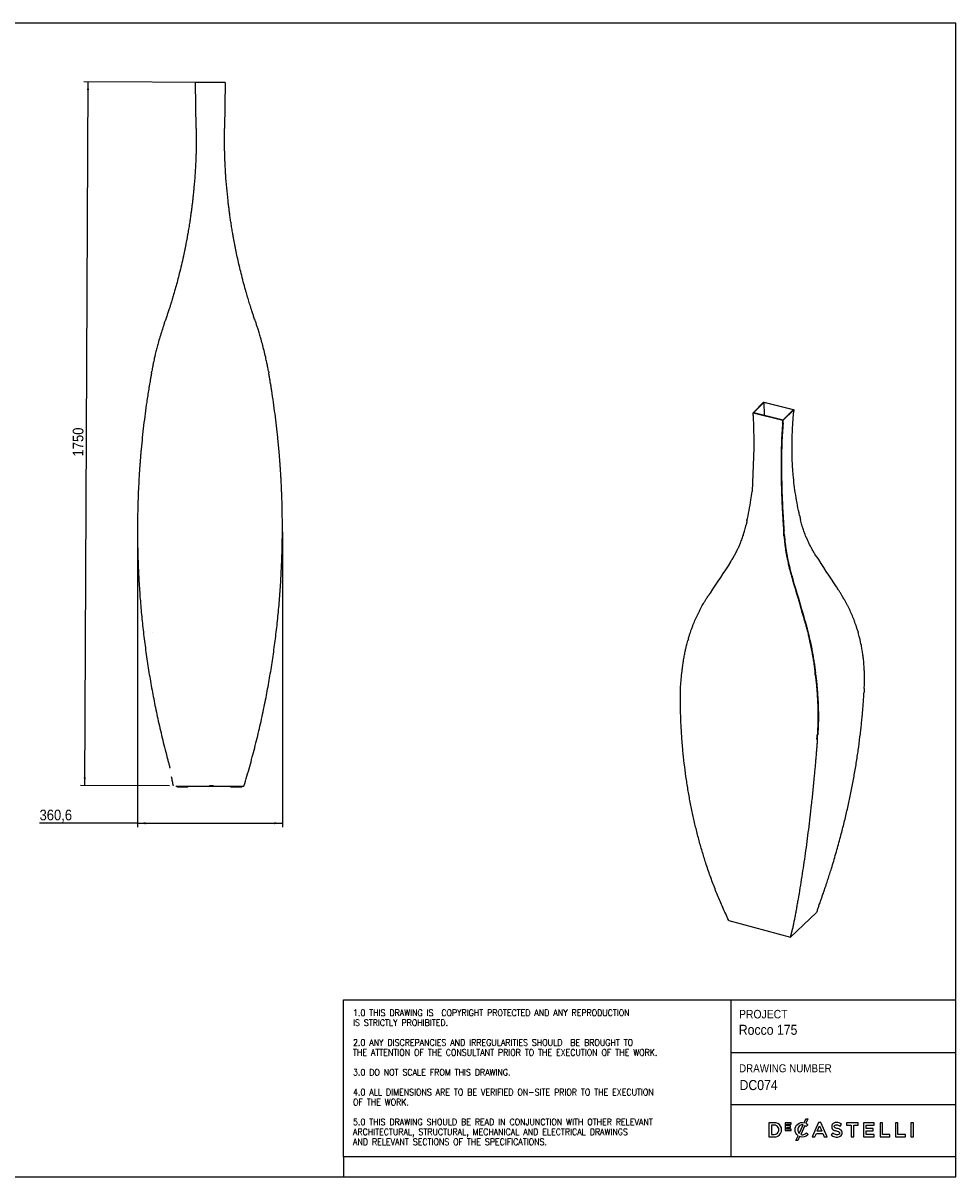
# Model space of a CAD drawing. Header units: millimetres. Extents: x 125 to 4225, y 28 to 2898.
# Tile 2 of 2: x 1904 to 4225, y 28 to 2898. Entities that reach past the tile are written whole.
import ezdxf

# ---------------------------------------------------------------- set-up
doc = ezdxf.new("R2010")
doc.units = ezdxf.units.MM
doc.header["$LTSCALE"] = 10
doc.linetypes.add('SLD-Solido', pattern=[0])
for name, color, linetype in [('NOTE', 3, 'SLD-Solido'), ('QUOTE', 1, 'SLD-Solido'), ('SCHIZZI', 9, 'Continuous')]:
    doc.layers.add(name, color=color, linetype=linetype)
doc.styles.add('SLDTEXTSTYLE0', font='GOTHIC.TTF', dxfattribs={"width": 0.913})
doc.styles.add('SLDTEXTSTYLE1', font='romans__.ttf', dxfattribs={"width": 0.893})
doc.dimstyles.new('SLDDIMSTYLE0', dxfattribs={"dimtxt": 26.458333, "dimasz": 20, "dimexe": 0, "dimexo": 0.0625, "dimgap": 6.614583, "dimtad": 1, "dimdec": 0, "dimrnd": 1e-09, "dimzin": 12, "dimdsep": 46, "dimtxsty": 'SLDTEXTSTYLE0', "dimsah": 1, "dimcen": 0.09, "dimadec": 0, "dimazin": 3, "dimtfac": 1, "dimtdec": 0, "dimtofl": 0, "dimtmove": 0, "dimatfit": 3, "dimfxl": 1, "dimfrac": 2, "dimtolj": 1, "dimtzin": 12, "dimarcsym": 0})
doc.dimstyles.new('SLDDIMSTYLE1', dxfattribs={"dimtxt": 26.458333, "dimasz": 20, "dimexe": 0, "dimexo": 0.0625, "dimgap": 6.614583, "dimtad": 1, "dimdec": 1, "dimrnd": 1e-09, "dimzin": 12, "dimdsep": 46, "dimtxsty": 'SLDTEXTSTYLE0', "dimsah": 1, "dimcen": 0.09, "dimadec": 0, "dimazin": 3, "dimtfac": 1, "dimtdec": 1, "dimtofl": 0, "dimtmove": 0, "dimatfit": 3, "dimfxl": 1, "dimfrac": 2, "dimtolj": 1, "dimtzin": 12, "dimarcsym": 0})

# ---------------------------------------------------------------- blocks, each defined once
blk = doc.blocks.new('_D_4')
at = {"layer": 'QUOTE', "transparency": 16777216}
for p, q in [((2395.4, 2749.7), (2055.3, 2751.3)), ((2057, 1001.3), (2065.3, 2751.2)), ((2267.7, 1000.3), (2047, 1001.4))]:
    blk.add_line(p, q, dxfattribs=at)
for points in [[(2065.3, 2751.2), (2062.7, 2731.2), (2067.7, 2731.2)], [(2057, 1001.3), (2059.6, 1021.3), (2054.6, 1021.4)]]:
    blk.add_solid(points, dxfattribs=at)
at = {"layer": 'QUOTE', "transparency": 16777216, "insert": (2027.1, 1819.9), "char_height": 26.46, "attachment_point": 1, "rotation": 89.7285, "style": 'SLDTEXTSTYLE0'}
blk.add_mtext('1750', dxfattribs=at)
blk = doc.blocks.new('_D_5')
at = {"layer": 'QUOTE', "transparency": 16777216}
for p, q in [((2188.4, 1627), (2188.4, 897.5)), ((2549, 1632.3), (2549, 897.5)), ((2188.4, 907.5), (1944.7, 907.5)), ((2188.4, 907.5), (2549, 907.5))]:
    blk.add_line(p, q, dxfattribs=at)
for points in [[(2188.4, 907.5), (2208.4, 905), (2208.4, 910)], [(2549, 907.5), (2529, 910), (2529, 905)]]:
    blk.add_solid(points, dxfattribs=at)
at = {"layer": 'QUOTE', "transparency": 16777216, "insert": (1944.7, 941.3), "char_height": 26.46, "attachment_point": 1, "style": 'SLDTEXTSTYLE0'}
blk.add_mtext('360,6', dxfattribs=at)

msp = doc.modelspace()

# ---------------------------------------------------------------- linework, layer by layer
for p, q in [((2334.61, 2635.54), (2333.03, 2749.6)), ((2406.92, 2749.6), (2333.03, 2749.6)), ((2406.92, 2749.6), (2405.09, 2635.98)), ((2255.52, 2151.92), (2256.8, 2155.59)), ((2481.77, 2155.85), (2483.04, 2152.18)), ((2223.3, 2028.07), (2223.94, 2031.64)), ((2514.34, 2031.82), (2514.97, 2028.25)), ((3746.54, 1955.09), (3720.4, 1928.48)), ((3747.65, 1954.88), (3721.51, 1928.27)), ((3746.54, 1955.09), (3747.65, 1954.88)), ((3819.99, 1935.68), (3746.93, 1954.14)), ((3746.93, 1954.14), (3748.26, 1922.57)), ((3747.65, 1954.88), (3820.58, 1936.27)), ((3720.39, 1921.72), (3720.4, 1928.48)), ((3720.4, 1928.48), (3721.51, 1928.27)), ((3720.4, 1928.48), (3794.44, 1910.12)), ((3722.23, 1929), (3795.28, 1910.96)), ((3794.44, 1910.12), (3820.58, 1936.27)), ((3795.55, 1909.75), (3821.69, 1935.89)), ((3821.69, 1935.89), (3820.58, 1936.27)), ((3795.55, 1909.75), (3794.44, 1910.12)), ((3722.35, 1840.92), (3717.78, 1732.6)), ((2283.88, 1000.01), (2339.87, 1000.01)), ((2288.33, 997.01), (2288.33, 1000.01)), ((2291.33, 997.01), (2288.33, 997.01)), ((2310.33, 997.01), (2291.33, 997.01)), ((2313.33, 997.01), (2310.33, 997.01)), ((2313.33, 997.01), (2313.33, 1000.01)), ((2313.64, 997.01), (2313.33, 997.01)), ((2313.64, 999.99), (2318.53, 1000.01)), ((2313.64, 997.01), (2313.64, 1000.01)), ((2313.64, 999.61), (2369.06, 999.87)), ((2420.63, 997.01), (2420.63, 999.63)), ((2423.63, 997.01), (2420.63, 997.01)), ((2442.63, 997.01), (2423.63, 997.01)), ((2445.63, 997.01), (2442.63, 997.01)), ((2445.63, 997.01), (2445.63, 999.51)), ((2448.01, 997.01), (2445.63, 997.01)), ((2446.75, 1000.01), (2451.88, 1000.01)), ((2448.01, 997.01), (2448.01, 1000.01)), ((2451.88, 1000.63), (2452.07, 1000.63)), ((2451.98, 1000.33), (2451.88, 1000.01)), ((2451.88, 1000.01), (2453.32, 999.57)), ((2453.42, 999.9), (2453.32, 999.57)), ((3659.84, 665.61), (3813.22, 623.93)), ((3877.93, 685.53), (3813.22, 623.93)), ((3813.22, 623.93), (3818.95, 646.75)), ((3816.39, 639.4), (3816.31, 639.39)), ((3816.75, 641.6), (3816.69, 641.59))]:
    msp.add_line(p, q)
at = {"flags": 128}
for points in [[(3821.69, 1935.89), (3821.61, 1934.97), (3821.53, 1934.05), (3821.45, 1933.14), (3821.37, 1932.22), (3821.29, 1931.3), (3821.21, 1930.38), (3821.13, 1929.46), (3821.05, 1928.54)], [(3720.39, 1921.72), (3720.78, 1911.59), (3721.13, 1901.46), (3721.44, 1891.35), (3721.7, 1881.24), (3721.93, 1871.14), (3722.11, 1861.06), (3722.25, 1850.99), (3722.35, 1840.92)], [(3793.82, 1902.79), (3793.9, 1903.71), (3793.98, 1904.63), (3794.06, 1905.54), (3794.13, 1906.46), (3794.21, 1907.37), (3794.29, 1908.29), (3794.37, 1909.21), (3794.44, 1910.12)], [(3794.93, 1902.42), (3795.01, 1903.33), (3795.09, 1904.25), (3795.17, 1905.17), (3795.24, 1906.08), (3795.32, 1907), (3795.4, 1907.91), (3795.48, 1908.83), (3795.55, 1909.75)], [(3836.08, 1673.08), (3836.38, 1671.79), (3836.68, 1670.49), (3836.97, 1669.2), (3837.27, 1667.91), (3837.57, 1666.61), (3837.87, 1665.32), (3838.17, 1664.03), (3838.47, 1662.74)], [(3705.03, 1659.31), (3704.73, 1657.95), (3704.43, 1656.58), (3704.13, 1655.22), (3703.82, 1653.85), (3703.52, 1652.49), (3703.22, 1651.12), (3702.91, 1649.75), (3702.61, 1648.38)], [(3797.21, 1622.71), (3797.1, 1624.19), (3796.99, 1625.67), (3796.89, 1627.16), (3796.78, 1628.64), (3796.67, 1630.12), (3796.56, 1631.6), (3796.45, 1633.08), (3796.34, 1634.56)], [(3798.31, 1622.57), (3798.2, 1624.06), (3798.1, 1625.54), (3797.99, 1627.02), (3797.88, 1628.51), (3797.77, 1629.99), (3797.66, 1631.47), (3797.55, 1632.95), (3797.44, 1634.43)], [(3664.24, 1557.43), (3657.98, 1547.85), (3651.69, 1538.25), (3645.36, 1528.61), (3639, 1518.94), (3632.6, 1509.24), (3626.17, 1499.52), (3619.7, 1489.76), (3613.2, 1479.98)], [(3876.5, 1573), (3882.72, 1563.14), (3888.98, 1553.34), (3895.27, 1543.6), (3901.6, 1533.92), (3907.96, 1524.31), (3914.36, 1514.77), (3920.79, 1505.29), (3927.26, 1495.87)], [(3847.04, 1416.42), (3843.61, 1428.87), (3840.12, 1441.29), (3836.58, 1453.69), (3832.98, 1466.07), (3829.33, 1478.42), (3825.63, 1490.75), (3821.88, 1503.06), (3818.07, 1515.34)], [(3848.04, 1416.64), (3844.61, 1429.08), (3841.12, 1441.51), (3837.57, 1453.91), (3833.98, 1466.29), (3830.33, 1478.64), (3826.63, 1490.97), (3822.87, 1503.28), (3819.07, 1515.56)], [(3927.26, 1495.87), (3927.67, 1495.27), (3928.08, 1494.68), (3928.49, 1494.08), (3928.91, 1493.48), (3929.32, 1492.88), (3929.73, 1492.28), (3930.14, 1491.68), (3930.55, 1491.08)], [(3613.2, 1479.98), (3612.79, 1479.36), (3612.37, 1478.74), (3611.96, 1478.11), (3611.54, 1477.49), (3611.13, 1476.87), (3610.72, 1476.24), (3610.3, 1475.62), (3609.89, 1475)], [(3848.79, 1410.08), (3848.57, 1410.87), (3848.35, 1411.67), (3848.13, 1412.46), (3847.91, 1413.25), (3847.7, 1414.04), (3847.48, 1414.83), (3847.26, 1415.63), (3847.04, 1416.42)], [(3849.79, 1410.3), (3849.57, 1411.09), (3849.35, 1411.88), (3849.13, 1412.68), (3848.91, 1413.47), (3848.69, 1414.26), (3848.48, 1415.05), (3848.26, 1415.84), (3848.04, 1416.64)], [(2225.03, 1381.34), (2225.05, 1381.18), (2225.06, 1381.03)], [(3980.66, 1385.93), (3980.81, 1385.39), (3980.97, 1384.86), (3981.12, 1384.32), (3981.28, 1383.78), (3981.43, 1383.25), (3981.59, 1382.71), (3981.74, 1382.18), (3981.89, 1381.64)], [(3559.39, 1366.32), (3559.23, 1365.77), (3559.08, 1365.22), (3558.92, 1364.66), (3558.76, 1364.11), (3558.61, 1363.55), (3558.45, 1363), (3558.29, 1362.45), (3558.14, 1361.89)], [(3875.19, 1276.08), (3875.11, 1276.69), (3875.04, 1277.31), (3874.97, 1277.93), (3874.89, 1278.54), (3874.82, 1279.16), (3874.75, 1279.78), (3874.67, 1280.4), (3874.6, 1281.01)], [(3876.28, 1276), (3876.21, 1276.62), (3876.13, 1277.24), (3876.06, 1277.85), (3875.99, 1278.47), (3875.91, 1279.09), (3875.84, 1279.71), (3875.77, 1280.32), (3875.69, 1280.94)], [(3996.9, 1242.99), (3996.83, 1241.63), (3996.75, 1240.27), (3996.68, 1238.91), (3996.6, 1237.55), (3996.52, 1236.18), (3996.44, 1234.82), (3996.37, 1233.46), (3996.29, 1232.09)], [(3879.08, 1116.33), (3879.19, 1117.72), (3879.29, 1119.11), (3879.4, 1120.5), (3879.51, 1121.9), (3879.62, 1123.29), (3879.72, 1124.69), (3879.83, 1126.08), (3879.94, 1127.48)], [(3880.19, 1115.97), (3880.3, 1117.36), (3880.4, 1118.75), (3880.51, 1120.15), (3880.62, 1121.54), (3880.73, 1122.93), (3880.83, 1124.33), (3880.94, 1125.72), (3881.05, 1127.12)], [(2277.75, 1000.3), (2277.2, 1003.07), (2276.66, 1005.84), (2276.12, 1008.62), (2275.58, 1011.39), (2275.05, 1014.16), (2274.52, 1016.94), (2273.99, 1019.71), (2273.46, 1022.48)], [(3883.91, 701.96), (3883.16, 699.91), (3882.42, 697.86), (3881.67, 695.8), (3880.92, 693.75), (3880.18, 691.69), (3879.43, 689.64), (3878.68, 687.58), (3877.93, 685.53)], [(3659.74, 665.82), (3659.76, 665.8), (3659.77, 665.77), (3659.78, 665.74), (3659.79, 665.72), (3659.81, 665.69), (3659.82, 665.66), (3659.83, 665.64), (3659.84, 665.61)]]:
    msp.add_lwpolyline(points, dxfattribs=at)
for points, knots in [([(2334.61, 2635.54), (2334.66, 2630.96), (2334.75, 2622.09), (2334.74, 2609.21), (2334.63, 2597.18), (2334.43, 2586.01), (2334.16, 2575.31), (2333.79, 2564.38), (2333.23, 2550.08), (2332.57, 2539.33), (2332.15, 2532.53)], [0, 0, 0, 0, 0.13324514, 0.25821314, 0.37490464, 0.4833204, 0.5834614, 0.68638279, 0.80177293, 1, 1, 1, 1]), ([(2425.45, 2374.42), (2424.68, 2378.93), (2423.19, 2387.65), (2421.19, 2400.35), (2419.42, 2412.22), (2417.86, 2423.26), (2416.45, 2433.85), (2415.09, 2444.69), (2412.96, 2462.84), (2410.39, 2488.14), (2408.44, 2513.13), (2407.32, 2530.96), (2406.73, 2541.73), (2406.21, 2552.55), (2405.79, 2563.13), (2405.47, 2573.13), (2405.21, 2583.41), (2405.01, 2594.63), (2404.9, 2607.44), (2404.9, 2621.35), (2405.02, 2630.98), (2405.09, 2635.98)], [0, 0, 0, 0, 0.052235, 0.1012232, 0.1469648, 0.1894602, 0.2287096, 0.2690515, 0.3142856, 0.4374803, 0.5594393, 0.6003268, 0.6413797, 0.6825985, 0.7239834, 0.7621553, 0.7967535, 0.8413554, 0.8900969, 0.9429784, 1, 1, 1, 1]), ([(2323.76, 2441.31), (2323.53, 2439.45), (2322.92, 2434.58), (2321.75, 2425.85), (2320.19, 2414.77), (2318.29, 2402.12), (2316.12, 2388.42), (2314.48, 2378.95), (2313.63, 2374.03)], [0, 0, 0, 0, 0.0826733, 0.2160936, 0.3881036, 0.5760904, 0.7800555, 1, 1, 1, 1]), ([(2313.63, 2374.03), (2313.1, 2371.02), (2312.08, 2365.28), (2310.56, 2357.12), (2309.07, 2349.31), (2307.54, 2341.55), (2305.92, 2333.58), (2304.26, 2325.6), (2301.55, 2313.04), (2297.69, 2296.01), (2292.79, 2275.84), (2287.95, 2257.13), (2283.24, 2239.85), (2279.27, 2225.94), (2276.09, 2215.21), (2273.84, 2207.75), (2271.58, 2200.41), (2269.22, 2192.9), (2267.55, 2187.7), (2266.66, 2184.95)], [0, 0, 0, 0, 0.0444197, 0.084672, 0.120768, 0.1602214, 0.2002586, 0.240066, 0.2800191, 0.3899866, 0.4999605, 0.5932949, 0.6865849, 0.7797088, 0.8236259, 0.867901, 0.9072978, 0.9508573, 1, 1, 1, 1]), ([(2471.98, 2185.23), (2471.18, 2187.72), (2469.66, 2192.47), (2467.52, 2199.33), (2465.48, 2205.99), (2463.45, 2212.73), (2461.37, 2219.77), (2459.3, 2226.91), (2456.04, 2238.35), (2451.67, 2254.32), (2446.6, 2274.07), (2441.98, 2293.13), (2437.82, 2311.41), (2434.55, 2326.65), (2432.09, 2338.76), (2430.41, 2347.31), (2428.78, 2355.88), (2427.13, 2364.81), (2426.03, 2371.09), (2425.45, 2374.42)], [0, 0, 0, 0, 0.04443098, 0.08469391, 0.12079976, 0.16026171, 0.20030667, 0.24012109, 0.28007883, 0.39005602, 0.50003677, 0.5933655, 0.68664792, 0.77976061, 0.82366955, 0.86793547, 0.90732194, 0.95086992, 1, 1, 1, 1]), ([(2266.66, 2184.95), (2266.08, 2183.17), (2264.98, 2179.78), (2263.38, 2174.92), (2261.92, 2170.56), (2260.44, 2166.16), (2258.75, 2161.23), (2257.49, 2157.59), (2256.8, 2155.59)], [0, 0, 0, 0, 0.1839147, 0.3505802, 0.5000109, 0.6310508, 0.7977116, 1, 1, 1, 1]), ([(2481.77, 2155.85), (2481.15, 2157.67), (2479.95, 2161.14), (2478.28, 2166.08), (2476.81, 2170.47), (2475.36, 2174.83), (2473.77, 2179.69), (2472.61, 2183.27), (2471.98, 2185.23)], [0, 0, 0, 0, 0.1839273, 0.3505881, 0.4999968, 0.6310509, 0.7977163, 1, 1, 1, 1]), ([(2255.52, 2151.92), (2253.75, 2146.75), (2250.25, 2136.52), (2245.36, 2120.87), (2241.67, 2108.24), (2239.04, 2098.69), (2237.38, 2092.48), (2235.83, 2086.48), (2234.3, 2080.37), (2232.67, 2073.65), (2231.57, 2068.82), (2230.98, 2066.25)], [0, 0, 0, 0, 0.19002145, 0.37599188, 0.55990072, 0.6332124, 0.70658669, 0.7734175, 0.83824639, 0.91377198, 1, 1, 1, 1]), ([(2507.39, 2066.45), (2506.08, 2072.12), (2503.49, 2083.33), (2499.24, 2099.69), (2495.66, 2112.42), (2492.88, 2121.79), (2491.05, 2127.79), (2489.25, 2133.51), (2487.41, 2139.23), (2485.35, 2145.44), (2483.85, 2149.83), (2483.04, 2152.18)], [0, 0, 0, 0, 0.1900542, 0.3760434, 0.5599579, 0.633267, 0.7066347, 0.7734494, 0.8382591, 0.913774, 1, 1, 1, 1]), ([(2514.34, 2031.82), (2513.96, 2033.91), (2513.24, 2037.93), (2512.13, 2043.74), (2511.1, 2048.96), (2510.04, 2054.16), (2508.84, 2059.89), (2507.9, 2064.12), (2507.39, 2066.45)], [0, 0, 0, 0, 0.1785963, 0.3452628, 0.5000108, 0.6300186, 0.7966803, 1, 1, 1, 1]), ([(2230.98, 2066.25), (2230.52, 2064.21), (2229.64, 2060.27), (2228.41, 2054.54), (2227.33, 2049.34), (2226.29, 2044.12), (2225.16, 2038.32), (2224.38, 2034.01), (2223.94, 2031.64)], [0, 0, 0, 0, 0.1785163, 0.3451782, 0.499997, 0.6299416, 0.7966079, 1, 1, 1, 1]), ([(2223.3, 2028.07), (2222.75, 2025.01), (2221.71, 2019.19), (2220.27, 2010.86), (2218.95, 2003.13), (2217.67, 1995.43), (2215.96, 1984.9), (2213.84, 1971.45), (2210.79, 1951.05), (2207.34, 1926.21), (2203.66, 1896.88), (2200.37, 1867.42), (2198.13, 1844.6), (2196.7, 1828.65), (2195.95, 1819.81), (2195.23, 1810.94), (2194.5, 1801.46), (2194.02, 1794.72), (2193.76, 1791.14)], [0, 0, 0, 0, 0.0400637, 0.0762641, 0.108604, 0.140688, 0.1760493, 0.2446817, 0.3136309, 0.4368026, 0.5600077, 0.683181, 0.806003, 0.8448267, 0.882033, 0.9160874, 0.9554085, 1, 1, 1, 1]), ([(2543.96, 1791.26), (2543.74, 1794.48), (2543.31, 1800.6), (2542.67, 1809.32), (2542.04, 1817.4), (2541.39, 1825.42), (2540.46, 1836.34), (2539.2, 1850.21), (2537.14, 1871.08), (2534.39, 1896.26), (2530.79, 1925.6), (2526.83, 1954.7), (2523.5, 1976.95), (2521.05, 1992.37), (2519.66, 2000.88), (2518.24, 2009.39), (2516.7, 2018.43), (2515.57, 2024.84), (2514.97, 2028.25)], [0, 0, 0, 0, 0.0400651, 0.076267, 0.1086086, 0.1406941, 0.1760563, 0.2446911, 0.3136418, 0.436815, 0.5600202, 0.683192, 0.8060107, 0.8448332, 0.8820381, 0.9160907, 0.95541, 1, 1, 1, 1]), ([(3836.08, 1673.08), (3834.26, 1681.46), (3830.63, 1698.17), (3826.27, 1723.43), (3822.71, 1748.74), (3820.39, 1770.7), (3818.93, 1789.26), (3818.03, 1804.48), (3817.56, 1816.65), (3817.33, 1825.7), (3817.23, 1831.15), (3817.18, 1836.43), (3817.16, 1841.92), (3817.18, 1848.34), (3817.24, 1852.95), (3817.27, 1855.42)], [0, 0, 0, 0, 0.1410699, 0.281283, 0.4206834, 0.5598737, 0.6419635, 0.7241983, 0.8079425, 0.8399511, 0.8711279, 0.8961795, 0.925432, 0.9600387, 1, 1, 1, 1]), ([(3790.16, 1829.72), (3790.04, 1820.94), (3789.82, 1803.43), (3789.96, 1776.73), (3790.44, 1749.82), (3791.17, 1726.33), (3791.99, 1706.38), (3792.78, 1689.96), (3793.52, 1676.78), (3794.12, 1666.95), (3794.49, 1661.04), (3794.86, 1655.29), (3795.26, 1649.3), (3795.75, 1642.3), (3796.13, 1637.26), (3796.34, 1634.56)], [0, 0, 0, 0, 0.1410704, 0.281284, 0.4206851, 0.5598746, 0.6419641, 0.7241996, 0.8079492, 0.8399568, 0.8711297, 0.896182, 0.9254349, 0.9600409, 1, 1, 1, 1]), ([(3791.27, 1829.41), (3791.16, 1820.64), (3790.93, 1803.14), (3791.07, 1776.48), (3791.56, 1749.59), (3792.28, 1726.12), (3793.1, 1706.19), (3793.89, 1689.78), (3794.63, 1676.61), (3795.22, 1666.79), (3795.6, 1660.88), (3795.97, 1655.14), (3796.37, 1649.16), (3796.85, 1642.16), (3797.24, 1637.13), (3797.44, 1634.43)], [0, 0, 0, 0, 0.1410697, 0.2812827, 0.4206833, 0.5598727, 0.6419621, 0.7241978, 0.8079478, 0.8399555, 0.8711286, 0.8961811, 0.9254343, 0.9600405, 1, 1, 1, 1]), ([(2193.76, 1791.14), (2193.17, 1782.29), (2192.01, 1764.85), (2190.69, 1739.08), (2189.67, 1714.13), (2188.94, 1689.32), (2188.34, 1656.22), (2188.3, 1614.58), (2189.33, 1566.62), (2191.3, 1520.53), (2194.08, 1476.32), (2197.74, 1432.24), (2202.31, 1388.04), (2207.79, 1343.74), (2214.2, 1299.39), (2221.49, 1255.26), (2229.66, 1211.38), (2237.34, 1174.3), (2244.12, 1143.92), (2249.71, 1120.17), (2255.58, 1096.37), (2260.47, 1077.45), (2264.23, 1063.39), (2266.65, 1054.46), (2268.39, 1048.13), (2269.32, 1044.83), (2269.45, 1044.37)], [0, 0, 0, 0, 0.03494901, 0.06881686, 0.10160474, 0.13334367, 0.16664948, 0.23212865, 0.29764704, 0.35611249, 0.41457135, 0.47303128, 0.53149991, 0.59103629, 0.65056066, 0.71008109, 0.76960564, 0.82916725, 0.86191834, 0.89464824, 0.92735831, 0.96067004, 0.97348906, 0.98613408, 0.9980661, 1, 1, 1, 1]), ([(2453.42, 999.9), (2455.9, 1008.15), (2460.79, 1024.41), (2467.66, 1048.56), (2474.08, 1072.04), (2480.22, 1095.49), (2488.08, 1126.92), (2497.33, 1166.73), (2507, 1212.98), (2515.39, 1257.81), (2522.61, 1301.14), (2528.98, 1344.69), (2534.53, 1388.71), (2539.22, 1433.17), (2543.03, 1478.05), (2545.93, 1523.05), (2547.9, 1568.18), (2548.8, 1606.61), (2549.04, 1638.29), (2548.94, 1663.18), (2548.56, 1688.22), (2548.03, 1708.22), (2547.52, 1723.12), (2547.15, 1732.61), (2546.77, 1741.38), (2546.37, 1749.86), (2545.93, 1758.61), (2545.39, 1768.49), (2544.74, 1779.5), (2544.23, 1787.21), (2543.96, 1791.26)], [0, 0, 0, 0, 0.0328761, 0.0647356, 0.0955797, 0.1254374, 0.156768, 0.2183654, 0.2800008, 0.3350009, 0.389995, 0.4449902, 0.4999937, 0.5560022, 0.6119996, 0.6679935, 0.7239915, 0.7800242, 0.8108351, 0.8416264, 0.8723994, 0.9037302, 0.9157906, 0.9276897, 0.9389194, 0.9483323, 0.9591468, 0.9713629, 0.9849806, 1, 1, 1, 1]), ([(3705.03, 1659.31), (3706.88, 1668.11), (3710.56, 1685.66), (3714.78, 1710.1), (3716.86, 1725.73), (3717.78, 1732.6)], [0, 0, 0, 0, 0.3606626, 0.7191345, 1, 1, 1, 1]), ([(3664.24, 1557.43), (3666.03, 1560.24), (3669.55, 1565.76), (3674.38, 1574.12), (3678.77, 1582.33), (3682.74, 1590.38), (3686.43, 1598.49), (3689.5, 1605.91), (3692.08, 1612.64), (3694.16, 1618.45), (3695.95, 1623.83), (3697.58, 1629.1), (3699.18, 1634.63), (3700.92, 1641.14), (3702.02, 1645.86), (3702.61, 1648.38)], [0, 0, 0, 0, 0.1008191, 0.1981977, 0.2921383, 0.3826439, 0.4697176, 0.5619633, 0.6255562, 0.6877803, 0.7486368, 0.7967949, 0.854545, 0.9222799, 1, 1, 1, 1]), ([(3876.5, 1573), (3874.72, 1575.91), (3871.22, 1581.63), (3866.43, 1590.16), (3862.06, 1598.46), (3858.12, 1606.51), (3854.47, 1614.58), (3851.42, 1621.89), (3848.86, 1628.47), (3846.81, 1634.13), (3845.04, 1639.33), (3843.42, 1644.42), (3841.85, 1649.72), (3840.13, 1655.93), (3839.05, 1660.37), (3838.47, 1662.74)], [0, 0, 0, 0, 0.1008191, 0.1981977, 0.2921383, 0.3826439, 0.4697176, 0.5619633, 0.6255562, 0.6877803, 0.7486368, 0.7967949, 0.854545, 0.9222799, 1, 1, 1, 1]), ([(3797.21, 1622.71), (3797.48, 1619.13), (3798.03, 1612.11), (3799.18, 1601.7), (3800.52, 1591.63), (3802.04, 1581.91), (3803.77, 1572.22), (3805.51, 1563.47), (3807.22, 1555.62), (3808.78, 1548.93), (3810.29, 1542.78), (3811.84, 1536.8), (3813.53, 1530.57), (3815.61, 1523.29), (3817.21, 1518.11), (3818.07, 1515.34)], [0, 0, 0, 0, 0.1008481, 0.1982435, 0.2921885, 0.3826862, 0.4697395, 0.5622488, 0.6259426, 0.6880771, 0.7486537, 0.7968858, 0.8546633, 0.9223679, 1, 1, 1, 1]), ([(3798.31, 1622.57), (3798.58, 1619.01), (3799.13, 1612.01), (3800.27, 1601.64), (3801.6, 1591.6), (3803.12, 1581.91), (3804.83, 1572.25), (3806.56, 1563.54), (3808.27, 1555.71), (3809.82, 1549.04), (3811.33, 1542.91), (3812.87, 1536.95), (3814.55, 1530.74), (3816.62, 1523.48), (3818.21, 1518.32), (3819.07, 1515.56)], [0, 0, 0, 0, 0.10084498, 0.19823775, 0.29218086, 0.38267714, 0.46972977, 0.56223906, 0.62593323, 0.68806848, 0.74864604, 0.79687929, 0.8546584, 0.92236523, 1, 1, 1, 1]), ([(3559.39, 1366.32), (3560.19, 1369.08), (3561.73, 1374.34), (3564.13, 1381.8), (3566.43, 1388.51), (3568.82, 1395.08), (3572.25, 1404), (3577.01, 1415.36), (3582.21, 1426.54), (3586.66, 1435.44), (3590.2, 1442.19), (3593.67, 1448.52), (3597.2, 1454.68), (3600.9, 1460.89), (3605.15, 1467.76), (3608.26, 1472.51), (3609.89, 1475)], [0, 0, 0, 0, 0.0723141, 0.1382003, 0.1976607, 0.2508907, 0.3142635, 0.4374558, 0.5594191, 0.6220617, 0.685106, 0.7485552, 0.8011929, 0.8604768, 0.9267452, 1, 1, 1, 1]), ([(3980.66, 1385.93), (3979.86, 1388.58), (3978.34, 1393.64), (3975.97, 1400.86), (3973.7, 1407.36), (3971.33, 1413.73), (3967.93, 1422.36), (3963.22, 1433.36), (3958.06, 1444.2), (3953.64, 1452.81), (3950.12, 1459.35), (3946.67, 1465.48), (3943.17, 1471.43), (3939.49, 1477.42), (3935.27, 1484.06), (3932.17, 1488.66), (3930.55, 1491.08)], [0, 0, 0, 0, 0.0723141, 0.1382003, 0.1976607, 0.2508907, 0.3142635, 0.4374558, 0.5594191, 0.6220617, 0.685106, 0.7485552, 0.8011929, 0.8604768, 0.9267452, 1, 1, 1, 1]), ([(3848.79, 1410.08), (3849.65, 1406.96), (3851.3, 1401), (3853.52, 1392.45), (3855.46, 1384.73), (3857.32, 1377.11), (3859.76, 1366.75), (3862.7, 1353.4), (3865.37, 1340.12), (3867.36, 1329.45), (3868.79, 1321.32), (3870.07, 1313.63), (3871.24, 1306.12), (3872.37, 1298.51), (3873.53, 1290.04), (3874.23, 1284.12), (3874.6, 1281.01)], [0, 0, 0, 0, 0.0723594, 0.1382623, 0.1977109, 0.2509019, 0.3143077, 0.4375013, 0.5594596, 0.6221117, 0.6851459, 0.7485657, 0.8012451, 0.8605422, 0.9267932, 1, 1, 1, 1]), ([(3849.79, 1410.3), (3850.65, 1407.17), (3852.3, 1401.2), (3854.54, 1392.63), (3856.48, 1384.89), (3858.34, 1377.26), (3860.79, 1366.87), (3863.74, 1353.5), (3866.43, 1340.18), (3868.43, 1329.49), (3869.86, 1321.34), (3871.14, 1313.63), (3872.32, 1306.1), (3873.45, 1298.48), (3874.61, 1289.99), (3875.32, 1284.06), (3875.69, 1280.94)], [0, 0, 0, 0, 0.0723554, 0.1382553, 0.1977014, 0.2508907, 0.314295, 0.4374871, 0.5594458, 0.6220986, 0.6851341, 0.7485555, 0.8012365, 0.8605359, 0.9267898, 1, 1, 1, 1]), ([(3996.76, 1295.05), (3996.46, 1299.26), (3995.88, 1307.59), (3994.54, 1319.9), (3992.87, 1332.02), (3991.19, 1341.84), (3989.73, 1349.46), (3988.61, 1354.84), (3987.51, 1359.82), (3986.38, 1364.65), (3985.14, 1369.63), (3983.64, 1375.38), (3982.5, 1379.47), (3981.89, 1381.64)], [0, 0, 0, 0, 0.1441299, 0.2850348, 0.4227353, 0.5612496, 0.6245736, 0.6870269, 0.7486115, 0.7979581, 0.8561149, 0.9234619, 1, 1, 1, 1]), ([(3544.49, 1290.93), (3544.76, 1293.5), (3545.45, 1300.17), (3546.99, 1310.94), (3548.69, 1321), (3550.18, 1328.81), (3551.32, 1334.33), (3552.44, 1339.44), (3553.59, 1344.41), (3554.85, 1349.55), (3556.37, 1355.47), (3557.52, 1359.66), (3558.14, 1361.89)], [0, 0, 0, 0, 0.1077805, 0.2796198, 0.4524746, 0.5314979, 0.6094346, 0.6862873, 0.7478678, 0.8204429, 0.9044866, 1, 1, 1, 1]), ([(3539.34, 1219.88), (3539.35, 1222.28), (3539.37, 1226.86), (3539.48, 1233.37), (3539.65, 1239.4), (3539.91, 1245.37), (3540.36, 1253.5), (3541.14, 1263.81), (3542.56, 1277.79), (3543.87, 1287.65), (3544.75, 1293.41)], [0, 0, 0, 0, 0.04006507, 0.076267, 0.10860863, 0.14069405, 0.17605634, 0.24469115, 0.31364183, 0.41152702, 0.41152702, 0.41152702, 0.41152702]), ([(3996.9, 1242.99), (3997.01, 1245.17), (3997.22, 1249.3), (3997.41, 1255.16), (3997.53, 1260.35), (3997.58, 1264.86), (3997.58, 1268.91), (3997.55, 1272.96), (3997.48, 1277.48), (3997.33, 1282.71), (3997.11, 1288.64), (3996.88, 1292.84), (3996.76, 1295.05)], [0, 0, 0, 0, 0.1266324, 0.2399478, 0.3399461, 0.4266277, 0.4999927, 0.5733194, 0.6599833, 0.7599846, 0.8733235, 1, 1, 1, 1]), ([(3875.19, 1276.08), (3875.73, 1271.41), (3876.81, 1262.18), (3878.13, 1248.59), (3879.24, 1235.28), (3879.99, 1224.53), (3880.47, 1216.22), (3880.78, 1210.35), (3881.02, 1204.93), (3881.22, 1199.68), (3881.41, 1194.28), (3881.57, 1188.05), (3881.63, 1183.64), (3881.66, 1181.3)], [0, 0, 0, 0, 0.1441272, 0.2850322, 0.422736, 0.561227, 0.624541, 0.6870025, 0.7486134, 0.7979647, 0.8561225, 0.9234673, 1, 1, 1, 1]), ([(3876.28, 1276), (3876.82, 1271.33), (3877.9, 1262.08), (3879.23, 1248.47), (3880.35, 1235.13), (3881.09, 1224.36), (3881.58, 1216.03), (3881.88, 1210.15), (3882.13, 1204.73), (3882.33, 1199.47), (3882.52, 1194.05), (3882.68, 1187.81), (3882.74, 1183.4), (3882.77, 1181.04)], [0, 0, 0, 0, 0.14412504, 0.28502879, 0.42273198, 0.56122312, 0.62453744, 0.68699924, 0.74861063, 0.79796243, 0.85612077, 0.92346635, 1, 1, 1, 1]), ([(3659.74, 665.82), (3657.19, 671.21), (3652.18, 681.81), (3645.03, 697.66), (3638.31, 713.15), (3631.84, 728.68), (3623.5, 749.59), (3613.54, 776.24), (3602.88, 807.48), (3593.39, 838.01), (3584.96, 867.75), (3577.23, 897.86), (3570.16, 928.54), (3563.78, 959.75), (3558.1, 991.51), (3553.16, 1023.59), (3548.96, 1056.01), (3546.03, 1083.82), (3544.02, 1106.88), (3542.67, 1125.07), (3541.54, 1143.45), (3540.82, 1158.19), (3540.37, 1169.2), (3540.13, 1176.23), (3539.93, 1182.73), (3539.77, 1189.02), (3539.64, 1195.52), (3539.51, 1202.87), (3539.41, 1211.08), (3539.37, 1216.85), (3539.34, 1219.88)], [0, 0, 0, 0, 0.0328761, 0.0647356, 0.0955797, 0.1254374, 0.156768, 0.2183654, 0.2800008, 0.3350009, 0.389995, 0.4449902, 0.4999937, 0.5560022, 0.6119996, 0.6679935, 0.7239915, 0.7800242, 0.8108351, 0.8416264, 0.8723994, 0.9037302, 0.9157906, 0.9276897, 0.9389194, 0.9483323, 0.9591468, 0.9713629, 0.9849806, 1, 1, 1, 1]), ([(3883.91, 701.96), (3884.65, 704), (3886.04, 707.85), (3887.97, 713.27), (3889.65, 717.97), (3891.14, 722.21), (3892.63, 726.44), (3894.95, 733.1), (3898.09, 742.27), (3902.24, 754.57), (3906.56, 767.68), (3911.01, 781.5), (3917.73, 802.86), (3926.44, 831.9), (3936.34, 867.32), (3945.19, 901.42), (3953.09, 934.2), (3960.37, 966.98), (3967.04, 999.72), (3973.08, 1032.44), (3978.5, 1065.11), (3983.28, 1097.73), (3986.67, 1124.21), (3988.99, 1144.59), (3990.5, 1158.94), (3991.9, 1173.32), (3992.93, 1185.02), (3993.66, 1193.87), (3994.11, 1199.59), (3994.52, 1205.09), (3994.92, 1210.76), (3995.36, 1217.19), (3995.83, 1224.39), (3996.13, 1229.44), (3996.29, 1232.09)], [0, 0, 0, 0, 0.0115621, 0.0217775, 0.0306462, 0.0381684, 0.045717, 0.0545757, 0.0758108, 0.097543, 0.1240635, 0.149824, 0.175562, 0.244599, 0.3136048, 0.375199, 0.4367938, 0.4983993, 0.5600102, 0.6216069, 0.6831996, 0.7447984, 0.8064115, 0.8335136, 0.8606116, 0.8881188, 0.915397, 0.9273367, 0.93866, 0.9480202, 0.9588342, 0.9711022, 0.9848241, 1, 1, 1, 1]), ([(3881.66, 1181.3), (3881.68, 1178.99), (3881.73, 1174.62), (3881.7, 1168.45), (3881.63, 1163.02), (3881.53, 1158.33), (3881.41, 1154.13), (3881.26, 1149.95), (3881.07, 1145.31), (3880.8, 1139.97), (3880.43, 1133.94), (3880.11, 1129.71), (3879.94, 1127.48)], [0, 0, 0, 0, 0.126645, 0.2399666, 0.339965, 0.4266404, 0.499993, 0.5733062, 0.6599634, 0.7599646, 0.8733101, 1, 1, 1, 1]), ([(3882.77, 1181.04), (3882.8, 1178.73), (3882.84, 1174.35), (3882.82, 1168.17), (3882.75, 1162.73), (3882.64, 1158.03), (3882.52, 1153.83), (3882.38, 1149.64), (3882.18, 1144.99), (3881.91, 1139.64), (3881.54, 1133.6), (3881.22, 1129.36), (3881.05, 1127.12)], [0, 0, 0, 0, 0.1266448, 0.2399664, 0.3399647, 0.4266401, 0.4999926, 0.5733059, 0.6599631, 0.7599644, 0.87331, 1, 1, 1, 1]), ([(3880.19, 1115.97), (3880.04, 1113.91), (3879.74, 1110.04), (3879.32, 1104.6), (3878.95, 1099.88), (3878.6, 1095.64), (3878.26, 1091.41), (3877.72, 1084.77), (3876.96, 1075.64), (3875.93, 1063.46), (3874.79, 1050.54), (3873.56, 1036.99), (3871.62, 1016.15), (3868.85, 988.09), (3865.25, 954.36), (3861.6, 922.33), (3857.91, 891.94), (3854.05, 861.96), (3850.01, 832.41), (3845.81, 803.3), (3841.45, 774.63), (3836.93, 746.41), (3833.12, 723.83), (3830.11, 706.65), (3827.97, 694.61), (3825.78, 682.65), (3823.98, 672.97), (3822.6, 665.68), (3821.71, 660.99), (3820.84, 656.49), (3819.95, 651.86), (3819.31, 648.55), (3818.96, 646.78), (3818.95, 646.75)], [0, 0, 0, 0, 0.01156275, 0.02177845, 0.03064713, 0.0381688, 0.04571724, 0.05457646, 0.07581212, 0.0975442, 0.12406362, 0.1498242, 0.17556228, 0.24459904, 0.31360489, 0.37519916, 0.43679391, 0.49839933, 0.56001032, 0.62160714, 0.68319977, 0.7447984, 0.80641158, 0.83351371, 0.86061166, 0.88811975, 0.91539833, 0.92733748, 0.93865999, 0.94802028, 0.95883439, 0.97110235, 0.97129873, 0.97129873, 0.97129873, 0.97129873])]:
    msp.add_open_spline(points, degree=3, knots=knots)
for points in [[(3817.27, 1855.42), (3817.47, 1863.61), (3817.87, 1879.99), (3819.13, 1904.37), (3820.41, 1920.48), (3821.05, 1928.54)], [(3793.82, 1902.79), (3793.2, 1894.74), (3791.94, 1878.64), (3790.72, 1854.28), (3790.34, 1837.9), (3790.16, 1829.72)], [(3794.93, 1902.42), (3794.31, 1894.37), (3793.05, 1878.29), (3791.83, 1853.95), (3791.46, 1837.59), (3791.27, 1829.41)]]:
    msp.add_open_spline(points, degree=3)
at = {"layer": 'SCHIZZI'}
for p, q in [((2277.75, 1000.3), (2277.73, 1000.67)), ((2288.64, 997.01), (2288.64, 1000.01)), ((2290.04, 999.5), (2290.05, 999.87)), ((2290.04, 999.5), (2313.64, 999.61)), ((2290.05, 999.87), (2313.64, 999.99)), ((2318.53, 1000.01), (2451.88, 1000.63)), ((2339.87, 1000.01), (2446.75, 1000.01)), ((2357.88, 1000.31), (2357.88, 1000.01)), ((2377.88, 1000.31), (2367.88, 1000.31)), ((2369.06, 999.87), (2453.53, 1000.27)), ((2377.88, 1000.01), (2377.88, 1000.31)), ((2420.63, 999.63), (2420.63, 1000.01)), ((2423.01, 997.01), (2423.01, 1000.01)), ((2445.63, 999.51), (2445.63, 1000.01)), ((2452.07, 1000.63), (2453.64, 1000.64))]:
    msp.add_line(p, q, dxfattribs=at)
at = {"layer": 'SCHIZZI', "color": 7, "true_color": 0xffffff}
for p, q in [((3664.84, 468.05), (3664.84, 77.8)), ((3664.84, 337.24), (4225.07, 337.24)), ((3664.84, 207.59), (4225.09, 207.59)), ((3824.82, 144.9), (3824.82, 144.97)), ((3856.87, 157.69), (3856.75, 157.8)), ((3857, 133.09), (3857.12, 133.22)), ((2700.66, 77.8), (2700.66, 27.8))]:
    msp.add_line(p, q, dxfattribs=at)
for points in [[(4225.1, 27.8), (4224.9, 2897.8), (125.1, 2897.8), (125.1, 27.8)], [(3813.59, 150.83), (3813.59, 154.65), (3804.38, 154.65), (3804.38, 158.62), (3814.85, 158.62), (3814.85, 162.44), (3800.11, 162.44), (3800.11, 142.9), (3814.99, 142.9), (3814.99, 146.72), (3804.38, 146.72), (3804.38, 150.83)], [(3883.03, 162.93), (3867.53, 127.46), (3874.19, 127.46), (3877.77, 135.88), (3894.04, 135.88), (3897.57, 127.46), (3904.43, 127.46), (3888.98, 162.82), (3888.93, 162.93)], [(3885.88, 154.99), (3891.65, 141.66), (3880.17, 141.66)], [(3964.09, 156.66), (3964.09, 127.46), (3970.62, 127.46), (3970.62, 156.66), (3981.68, 156.66), (3981.68, 162.68), (3953.03, 162.68), (3953.03, 156.66)], [(4019.25, 142.31), (4019.25, 148.14), (4001.76, 148.14), (4001.76, 156.85), (4021.49, 156.85), (4021.49, 162.69), (3995.28, 162.69), (3995.28, 127.46), (4021.74, 127.46), (4021.74, 133.29), (4001.76, 133.29), (4001.76, 142.31)], [(4036.14, 162.68), (4036.14, 127.46), (4060.95, 127.46), (4060.95, 133.39), (4042.62, 133.39), (4042.62, 162.68)], [(4074.45, 162.68), (4074.45, 127.46), (4099.27, 127.46), (4099.27, 133.39), (4080.93, 133.39), (4080.93, 162.68)], [(4113.12, 127.46), (4119.59, 127.46), (4119.59, 162.69), (4113.12, 162.69)]]:
    msp.add_lwpolyline(points, close=True, dxfattribs=at)
at = {"layer": 'SCHIZZI', "flags": 128}
for points in [[(2322.14, 2426.05), (2322.16, 2426.19), (2322.17, 2426.33)], [(2414.83, 2423.61), (2414.85, 2423.47), (2414.86, 2423.33)], [(2277.73, 1000.67), (2277.19, 1003.44), (2276.64, 1006.22), (2276.1, 1008.99), (2275.57, 1011.76), (2275.03, 1014.53), (2274.5, 1017.31), (2273.97, 1020.08), (2273.44, 1022.85)]]:
    msp.add_lwpolyline(points, dxfattribs=at)
at = {"layer": 'SCHIZZI', "color": 7, "true_color": 0xffffff}
msp.add_lwpolyline([(4225.09, 77.8), (2700.66, 77.8), (2700.66, 468.05), (4225.07, 468.05)], dxfattribs=at)
for points in [[(3759.62, 162.68), (3759.62, 127.46), (3772.8, 127.46, 1.0555946), (3772.8, 162.68)], [(3772.8, 133.39, 1.0217676), (3772.8, 156.75), (3766.1, 156.75), (3766.1, 133.39)], [(3832.24, 130.11, -0.2366566), (3824.82, 144.9, -0.4912249), (3847.19, 162.73), (3851.42, 172.04), (3856.31, 172.04), (3851.46, 161.39, -0.086931), (3856.87, 157.69), (3852.71, 152.89, 0.0663381), (3848.83, 155.78), (3838.75, 133.65, 0.1655168), (3846.31, 133.26, 0.1312269), (3852.95, 137.44), (3857.12, 133.22, -0.3118527), (3836.19, 128.02), (3831.86, 118.52), (3826.96, 118.52)], [(3844.58, 157.18, 0.3275059), (3832.99, 151.19, 0.3064575), (3835.01, 136.18)], [(3916.43, 156.08, 0.1311188), (3916.16, 150.23, 0.1847876), (3918.99, 145.66, 0.0813504), (3922.98, 143.53, 0.0253736), (3926.03, 142.58, -0.009562), (3926.64, 142.41, 0.0143707), (3927.79, 142.13, -0.0350168), (3931.72, 141.03, -0.0561266), (3933.87, 140.02, -0.1416688), (3935.21, 138.61, -0.1598738), (3935.43, 135.98, -0.1633528), (3934.24, 134.07, -0.144581), (3930.77, 132.73, -0.1006576), (3925.17, 133.3, -0.1170031), (3918.49, 137.26), (3914.58, 132.62, 0.1231981), (3923.77, 127.67, 0.0728853), (3930.26, 127, 0.1248), (3937.27, 128.97, 0.1648919), (3941.14, 133.37, 0.1911522), (3941.14, 141.88, 0.1722296), (3936.41, 146.09, 0.058826), (3930.59, 148.06, -0.0294775), (3926.12, 149.34, -0.0881481), (3923.52, 150.7, -0.1640119), (3922.41, 152.47, -0.2055022), (3922.95, 155.51, -0.1823737), (3926.12, 157.31, -0.0938067), (3930.44, 157.18, -0.1104678), (3937.24, 153.85), (3940.73, 158.76, 0.0810841), (3934.45, 162.14, 0.0784937), (3927.95, 163.12, 0.1100768), (3921.61, 161.77, 0.2034911)]]:
    msp.add_lwpolyline(points, format="xyb", close=True, dxfattribs=at)
at = {"layer": 'SCHIZZI'}
msp.add_open_spline([(2332.15, 2532.53), (2331.93, 2528.55), (2331.14, 2513.9), (2329.59, 2495.71), (2327.91, 2477.93), (2326.8, 2467.21), (2325.61, 2456.45), (2324.59, 2447.81), (2323.95, 2442.76), (2323.76, 2441.31)], degree=3, knots=[0, 0, 0, 0, 0.1304525, 0.4801721, 0.597413, 0.7151321, 0.8333306, 0.9520093, 1, 1, 1, 1], dxfattribs=at)

# ---------------------------------------------------------------- texts
at = {"layer": 'NOTE', "color": 7, "true_color": 0xffffff, "attachment_point": 1}
for s, insert, char_height, style in [('1.0 THIS DRAWING IS  COPYRIGHT PROTECTED AND ANY REPRODUCTION', (2724.77, 444.11), 16, 'SLDTEXTSTYLE1'), ('PROJECT', (3685.35, 443.29), 21.167, 'SLDTEXTSTYLE0'), ('IS STRICTLY PROHIBITED.', (2724.77, 419.42), 16, 'SLDTEXTSTYLE1'), ('Rocco 175', (3684.69, 406.28), 25, 'SLDTEXTSTYLE0'), ('THE ATTENTION OF THE CONSULTANT PRIOR TO THE EXECUTION OF THE WORK.', (2724.77, 345.33), 16, 'SLDTEXTSTYLE1'), ('2.0 ANY DISCREPANCIES AND IRREGULARITIES SHOULD  BE BROUGHT TO ', (2724.77, 370.03), 16, 'SLDTEXTSTYLE1'), ('3.0 DO NOT SCALE FROM THIS DRAWING.', (2724.77, 295.95), 16, 'SLDTEXTSTYLE1'), ('DRAWING NUMBER', (3685.35, 308.01), 20, 'SLDTEXTSTYLE0'), (' DC074', (3678.05, 268.8), 25, 'SLDTEXTSTYLE0'), ('4.0 ALL DIMENSIONS ARE TO BE VERIFIED ON-SITE PRIOR TO THE EXECUTION ', (2724.77, 246.56), 16, 'SLDTEXTSTYLE1'), ('OF THE WORK.', (2724.77, 221.86), 16, 'SLDTEXTSTYLE1'), ('5.0 THIS DRAWING SHOULD BE READ IN CONJUNCTION WITH OTHER RELEVANT ', (2724.77, 172.47), 16, 'SLDTEXTSTYLE1'), ('ARCHITECTURAL, STRUCTURAL, MECHANICAL AND ELECTRICAL DRAWINGS ', (2724.77, 147.78), 16, 'SLDTEXTSTYLE1'), ('AND RELEVANT SECTIONS OF THE SPECIFICATIONS.', (2724.77, 123.08), 16, 'SLDTEXTSTYLE1')]:
    msp.add_mtext(s, dxfattribs=dict(at, insert=insert, char_height=char_height, style=style))

# ---------------------------------------------------------------- dimensions: what is measured, and where the dimension line sits
at = {"layer": 'QUOTE'}
dim = msp.add_linear_dim(base=(2065.27, 2751.24), p1=(2277.75, 1000.3), p2=(2405.42, 2749.62), angle=89.72848, dimstyle='SLDDIMSTYLE0', dxfattribs=at)
dim.commit()
dim.dimension.update_dxf_attribs({"geometry": '_D_4', "text_midpoint": (2061.04, 1858.84), "dimtype": 160})
dim = msp.add_linear_dim(base=(2548.99, 907.51), p1=(2188.37, 1637.01), p2=(2548.99, 1642.27), dimstyle='SLDDIMSTYLE1', dxfattribs=at)
dim.commit()
dim.dimension.update_dxf_attribs({"geometry": '_D_5', "text_midpoint": (1988.64, 907.51), "dimtype": 160})

doc.saveas('drawing.dxf')
